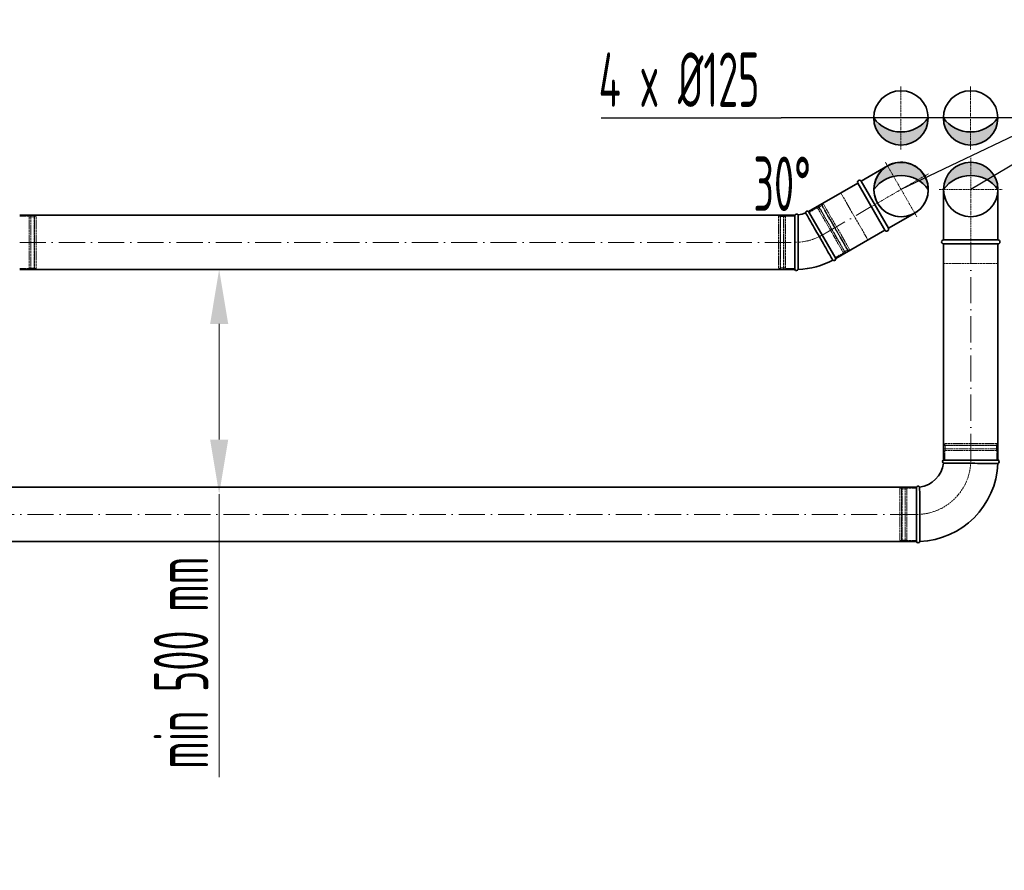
# Model space of a CAD drawing. Header units: millimetres. Extents: x 8221 to 89444, y -105166 to -5578.
# Tile 24 of 118: x 29785 to 32047, y -70917 to -68963. Entities that reach past the tile are written whole.
import ezdxf

# ---------------------------------------------------------------- set-up
doc = ezdxf.new("R2010")
doc.units = ezdxf.units.MM
for name, pattern in [('ACAD_ISO02W100', [15, 12, -3]), ('ACAD_ISO10W100', [18, 12, -3, 0, -3]), ('phl_thick', [0])]:
    doc.linetypes.add(name, pattern=pattern)
for name, color, linetype, lineweight in [('UT_KOTY - DIMENZE', 7, 'Continuous', 5), ('VZT_01 SUP (PŘÍVOD) - OBRYS', 5, 'Continuous', 35), ('VZT_02 SUP (PŘÍVOD) - OSA', 5, 'ACAD_ISO10W100', 5), ('VZT_05 ETA (ODVOD) - OBRYS', 6, 'Continuous', 35), ('VZT_06 ETA (ODVOD) - OSA', 6, 'ACAD_ISO10W100', 5), ('VZT_60_KOTY - DIMENZE', 7, 'Continuous', 5)]:
    doc.layers.add(name, color=color, linetype=linetype, lineweight=lineweight)
doc.layers.add('VZT_03 SUP (PŘÍVOD) - NETISK', color=8, linetype='ACAD_ISO02W100', lineweight=5, plot=False)
doc.layers.add('VZT_07 ETA (ODVOD) - NETISK', color=8, linetype='ACAD_ISO02W100', lineweight=5, plot=False)
doc.styles.add('EVORA_125', font='isocp.shx', dxfattribs={"width": 0.6, "height": 125})
doc.styles.add('ISOCP 2.5', font='isocp.shx', dxfattribs={"width": 0.6, "height": 2.5})

msp = doc.modelspace()

# ---------------------------------------------------------------- hatches: boundary and pattern name
at = {"layer": 'VZT_01 SUP (PŘÍVOD) - OBRYS'}
h = msp.add_hatch(color=256, dxfattribs=at)
h.dxf.hatch_style = 1
h.paths.add_polyline_path([(31747, -69188.8, 0.242708), (31809.5, -69221.1), (31809.5, -69251.3, -0.414214)])
h.paths.add_polyline_path([(31809.5, -69251.3), (31809.5, -69221.1, 0.242708), (31872, -69188.8, -0.414214)])
h = msp.add_hatch(color=256, dxfattribs=at)
h.dxf.hatch_style = 1
h.paths.add_polyline_path([(31872.3, -69353.4, 0.242708), (31809.8, -69321.2), (31809.8, -69290.9, -0.414214)])
h.paths.add_polyline_path([(31809.8, -69290.9), (31809.8, -69321.2, 0.242708), (31747.3, -69353.4, -0.414214)])
at = {"layer": 'VZT_05 ETA (ODVOD) - OBRYS'}
h = msp.add_hatch(color=256, dxfattribs=at)
h.dxf.hatch_style = 1
h.paths.add_polyline_path([(31907, -69188.8, 0.242708), (31969.5, -69221.1), (31969.5, -69251.3, -0.414214)])
h.paths.add_polyline_path([(31969.5, -69251.3), (31969.5, -69221.1, 0.242708), (32032, -69188.8, -0.414214)])
h = msp.add_hatch(color=256, dxfattribs=at)
h.dxf.hatch_style = 1
h.paths.add_polyline_path([(31907.3, -69353.2, -0.242708), (31969.8, -69321), (31969.8, -69290.7, 0.414214)])
h.paths.add_polyline_path([(31969.8, -69290.7), (31969.8, -69321, -0.242708), (32032.3, -69353.2, 0.414214)])

# ---------------------------------------------------------------- linework, layer by layer
for centre in [(31809.5, -69188.8), (31809.5, -69188.8), (31969.5, -69188.8), (31809.8, -69353.2), (31809.8, -69353.4), (31809.8, -69353.4)]:
    msp.add_circle(centre, 62.5)
at = {"layer": 'UT_KOTY - DIMENZE'}
for p, q in [((30243.3, -69662.2), (30243.3, -69927.8)), ((30243.3, -70052.8), (30243.3, -70703.1))]:
    msp.add_line(p, q, dxfattribs=at)
for points in [[(30222.5, -69662.2), (30264.2, -69662.2), (30243.3, -69537.2)], [(30222.5, -69927.8), (30264.2, -69927.8), (30243.3, -70052.8)]]:
    msp.add_solid(points, dxfattribs=at)
at = {"layer": 'VZT_01 SUP (PŘÍVOD) - OBRYS'}
for p, q in [((31566, -69412.1), (31566, -69537.1)), ((31659.7, -69512), (31597.2, -69403.8))]:
    msp.add_line(p, q, dxfattribs=at)
for points in [[(31718, -69334.1), (31778.6, -69299.1)], [(31710.2, -69338.6), (31597.2, -69403.8)], [(31772.7, -69446.8), (31710.2, -69338.6)], [(31780.5, -69442.3), (31718, -69334.1)], [(31566, -69412.2), (29785.1, -69412.2)], [(31780.5, -69442.3), (31841.1, -69407.3)], [(31772.7, -69446.8), (31659.7, -69512)], [(31566, -69537.2), (29785.1, -69537.2)]]:
    msp.add_lwpolyline(points, dxfattribs=at)
for centre in [(31809.5, -69188.8), (31809.5, -69188.8), (31809.8, -69353.2), (31809.8, -69353.4), (31809.8, -69353.4)]:
    msp.add_circle(centre, 62.5, dxfattribs=at)
for centre, radius, start, end in [((31809.5, -69144.4), 76.7, 215.4307, 324.5693), ((31809.8, -69353.2), 62.5, 120, 300), ((31809.8, -69353.2), 62.5, 300, 120), ((31809.8, -69397.9), 76.7, 35.4307, 144.5693), ((31714.1, -69336.3), 4.5, 30, 210), ((31569.8, -69413.8), 4.17, 30.2981, 156.5322), ((31566, -69349.6), 62.5, 276.8302, 293.1698), ((31594.8, -69407.1), 4.17, 53.4678, 179.7019), ((31776.6, -69444.6), 4.5, 210, 30), ((31566, -69349.6), 187.5, 272.3607, 297.6393), ((31655.6, -69512.5), 4.17, 231.1072, 6.5322), ((31569.8, -69535.5), 4.17, 203.4678, 338.8928)]:
    msp.add_arc(centre, radius, start, end, dxfattribs=at)
for points, knots in [([(31573.4, -69411.7), (31573.4, -69411.7), (31573.4, -69413.1), (31573.5, -69418.7), (31573.5, -69423), (31573.5, -69434.1), (31573.6, -69440.8), (31573.6, -69455.7), (31573.6, -69463.7), (31573.7, -69480), (31573.7, -69488.2), (31573.7, -69503.5), (31573.7, -69510.6), (31573.7, -69522.6), (31573.7, -69527.5), (31573.7, -69533), (31573.7, -69534.5), (31573.7, -69536.5), (31573.7, -69537), (31573.7, -69537)], [197.169832, 197.169832, 197.169832, 197.169832, 219.953018, 219.953018, 244.236959, 244.236959, 268.720867, 268.720867, 293.267785, 293.267785, 317.778333, 317.778333, 342.238473, 342.238473, 366.661909, 366.661909, 380.474614, 380.474614, 394.287036, 394.287036, 394.287036, 394.287036]), ([(31653, -69515.7), (31653, -69515.7), (31652.2, -69514.4), (31649.1, -69509), (31646.8, -69505.1), (31641.1, -69495.2), (31637.7, -69489.3), (31630.3, -69476.3), (31626.2, -69469.3), (31618.1, -69455.2), (31614.1, -69448.2), (31606.5, -69435), (31603, -69428.9), (31597.2, -69418.7), (31594.8, -69414.6), (31591.6, -69408.8), (31590.7, -69407.3), (31590.6, -69407.1), (31590.6, -69407.1), (31590.6, -69407.1)], [0, 0, 0, 0, 24.396142, 24.396142, 48.799904, 48.799904, 73.223471, 73.223471, 97.679293, 97.679293, 122.177651, 122.177651, 146.719707, 146.719707, 171.27206, 171.27206, 195.711875, 195.711875, 197.169845, 197.169845, 197.169845, 197.169845])]:
    msp.add_open_spline(points, degree=3, knots=knots, dxfattribs=at)
at = {"layer": 'VZT_02 SUP (PŘÍVOD) - OSA', "ltscale": 0.3}
for p, q in [((31809.5, -69116.3), (31809.5, -69188.8)), ((31809.5, -69188.8), (31737, -69188.8)), ((31809.5, -69188.8), (31882, -69188.8)), ((31809.5, -69261.3), (31809.5, -69188.8))]:
    msp.add_line(p, q, dxfattribs=at)
for points in [[(31809.8, -69353.2), (31773.6, -69290.4)], [(31872.6, -69317), (31809.8, -69353.2)], [(31809.8, -69353.2), (31741.4, -69392.7)], [(31846.1, -69416), (31809.8, -69353.2)]]:
    msp.add_lwpolyline(points, dxfattribs=at)
at = {"layer": 'VZT_02 SUP (PŘÍVOD) - OSA', "ltscale": 5}
for points in [[(31628.5, -69457.9), (31741.4, -69392.7)], [(29785.1, -69474.7), (31566, -69474.7)]]:
    msp.add_lwpolyline(points, dxfattribs=at)
at = {"layer": 'VZT_02 SUP (PŘÍVOD) - OSA', "ltscale": 0.3}
msp.add_lwpolyline([(31566, -69474.6), (31566, -69474.6, 0.131652), (31628.5, -69457.9, 0.131652)], format="xyb", dxfattribs=at)
at = {"layer": 'VZT_03 SUP (PŘÍVOD) - NETISK', "ltscale": 0.4}
for p, q in [((31626.6, -69388.6), (31627, -69388.3)), ((31687.6, -69494.2), (31626.6, -69388.6)), ((31688, -69494), (31627, -69388.3)), ((31627.9, -69388.9), (31631.4, -69386.9)), ((31687.9, -69492.9), (31627.9, -69388.9)), ((31628, -69390.1), (31628.4, -69389.8)), ((31691.4, -69490.9), (31631.4, -69386.9)), ((31598.5, -69405.9), (31617.5, -69394.9)), ((31677.5, -69498.9), (31617.5, -69394.9)), ((31618, -69395.8), (31621.1, -69394.1)), ((31620.1, -69392.3), (31620.5, -69392.1)), ((31681.1, -69498), (31620.1, -69392.3)), ((31681.5, -69497.7), (31620.5, -69392.1)), ((31621.5, -69393.8), (31627.6, -69390.3)), ((29807.1, -69414.7), (29785.1, -69414.7)), ((29807.1, -69534.7), (29807.1, -69414.7)), ((29810.6, -69415.7), (29807.1, -69415.7)), ((29810.6, -69535.7), (29810.6, -69413.7)), ((29811.1, -69413.7), (29810.6, -69413.7)), ((29811.1, -69535.7), (29811.1, -69413.7)), ((29818.1, -69415.7), (29811.1, -69415.7)), ((29818.1, -69535.7), (29818.1, -69413.7)), ((29818.6, -69413.7), (29818.1, -69413.7)), ((29818.6, -69535.7), (29818.6, -69413.7)), ((29819.1, -69415.7), (29818.6, -69415.7)), ((29819.1, -69534.7), (29819.1, -69414.7)), ((29823.1, -69414.7), (29819.1, -69414.7)), ((29823.1, -69534.7), (29823.1, -69414.7)), ((31528, -69414.6), (31528, -69534.6)), ((31532, -69414.6), (31528, -69414.6)), ((31532, -69414.6), (31532, -69534.6)), ((31532.5, -69415.6), (31532, -69415.6)), ((31532.5, -69413.6), (31532.5, -69535.6)), ((31533, -69413.6), (31532.5, -69413.6)), ((31533, -69413.6), (31533, -69535.6)), ((31540, -69415.6), (31533, -69415.6)), ((31540, -69413.6), (31540, -69535.6)), ((31540.5, -69413.6), (31540, -69413.6)), ((31540.5, -69413.6), (31540.5, -69535.6)), ((31544, -69415.6), (31540.5, -69415.6)), ((31544, -69414.6), (31544, -69534.6)), ((31566, -69414.6), (31544, -69414.6)), ((31658.5, -69509.9), (31677.5, -69498.9)), ((31677, -69498), (31680.1, -69496.2)), ((31680.5, -69496), (31686.6, -69492.5)), ((31681.1, -69498), (31681.5, -69497.7)), ((31687, -69492.2), (31687.4, -69492)), ((31687.6, -69494.2), (31688, -69494)), ((31687.9, -69492.9), (31691.4, -69490.9)), ((29807.1, -69534.7), (29785.1, -69534.7)), ((29810.6, -69533.7), (29807.1, -69533.7)), ((29811.1, -69535.7), (29810.6, -69535.7)), ((29818.1, -69533.7), (29811.1, -69533.7)), ((29818.6, -69535.7), (29818.1, -69535.7)), ((29819.1, -69533.7), (29818.6, -69533.7)), ((29823.1, -69534.7), (29819.1, -69534.7)), ((31532, -69534.6), (31528, -69534.6)), ((31532.5, -69533.6), (31532, -69533.6)), ((31533, -69535.6), (31532.5, -69535.6)), ((31540, -69533.6), (31533, -69533.6)), ((31540.5, -69535.6), (31540, -69535.6)), ((31544, -69533.6), (31540.5, -69533.6)), ((31566, -69534.6), (31544, -69534.6))]:
    msp.add_line(p, q, dxfattribs=at)
msp.add_lwpolyline([(31772.7, -69446.8), (31733.7, -69469.3), (31671.2, -69361.1), (31710.2, -69338.6)], dxfattribs=at)
at = {"layer": 'VZT_05 ETA (ODVOD) - OBRYS'}
for p, q in [((32032.4, -69974.7), (31907.4, -69974.7)), ((31844.9, -70037.2), (31844.9, -70162.2))]:
    msp.add_line(p, q, dxfattribs=at)
for points in [[(31907.3, -69469.2), (31907.3, -69353.2)], [(32032.3, -69469.2), (32032.3, -69353.2)], [(31907.3, -69469.2), (32032.3, -69469.2)], [(31907.3, -69477.7), (31907.3, -69974.7)], [(31907.3, -69478.2), (32032.3, -69478.2)], [(32032.3, -69477.7), (32032.3, -69974.7)], [(29717, -70037.2), (31844.9, -70037.2)], [(29717, -70162.2), (31844.9, -70162.2)]]:
    msp.add_lwpolyline(points, dxfattribs=at)
for centre in [(31969.5, -69188.8), (31969.8, -69353.2)]:
    msp.add_circle(centre, 62.5, dxfattribs=at)
for centre, radius, start, end in [((31969.5, -69144.4), 76.7, 215.4307, 324.5693), ((31969.8, -69397.7), 76.7, 35.4307, 144.5693), ((31907.3, -69473.7), 4.5, 90, 270), ((32032.3, -69473.7), 4.5, 270, 90), ((31909.1, -69978.5), 4.17, 113.4678, 239.7019), ((32030.8, -69978.5), 4.17, 291.1072, 66.5322), ((31844.9, -69974.7), 62.5, 276.8302, 353.1698), ((31844.9, -69974.7), 187.5, 272.3607, 357.6393), ((31848.8, -70038.8), 4.17, 30.2981, 156.5322), ((31848.8, -70160.5), 4.17, 203.4678, 338.8928)]:
    msp.add_arc(centre, radius, start, end, dxfattribs=at)
for points, knots in [([(31907, -69982.1), (31907, -69982.1), (31907.1, -69982.1), (31907.4, -69982.1), (31907.7, -69982.1), (31908.8, -69982.1), (31909.5, -69982.1), (31912.7, -69982.1), (31915.8, -69982.2), (31924.8, -69982.2), (31930.9, -69982.2), (31945, -69982.3), (31952.9, -69982.3), (31969.1, -69982.3), (31977.3, -69982.3), (31993.2, -69982.4), (32000.6, -69982.4), (32013.8, -69982.4), (32019.4, -69982.4), (32026.4, -69982.4), (32028.5, -69982.4), (32031.5, -69982.4), (32032.3, -69982.4), (32032.3, -69982.4)], [197.067977, 197.067977, 197.067977, 197.067977, 201.792196, 201.792196, 209.190204, 209.190204, 218.040239, 218.040239, 237.760854, 237.760854, 262.206108, 262.206108, 286.831239, 286.831239, 311.323072, 311.323072, 335.946087, 335.946087, 360.704397, 360.704397, 377.088273, 377.088273, 394.105327, 394.105327, 394.105327, 394.105327]), ([(31852.4, -70036.7), (31852.4, -70036.7), (31852.4, -70038.3), (31852.4, -70044.4), (31852.5, -70048.9), (31852.5, -70060.3), (31852.5, -70067.1), (31852.6, -70082.1), (31852.6, -70090.2), (31852.6, -70106.5), (31852.6, -70114.7), (31852.6, -70129.9), (31852.7, -70136.8), (31852.7, -70148.6), (31852.7, -70153.3), (31852.7, -70159.9), (31852.7, -70161.7), (31852.7, -70162), (31852.7, -70162), (31852.7, -70162)], [0, 0, 0, 0, 24.235852, 24.235852, 48.531845, 48.531845, 73.024415, 73.024415, 97.570898, 97.570898, 122.078339, 122.078339, 146.53579, 146.53579, 170.957495, 170.957495, 195.359468, 195.359468, 197.168246, 197.168246, 197.168246, 197.168246])]:
    msp.add_open_spline(points, degree=3, knots=knots, dxfattribs=at)
at = {"layer": 'VZT_06 ETA (ODVOD) - OSA', "ltscale": 0.3}
for p, q in [((31969.5, -69116.3), (31969.5, -69188.8)), ((31897, -69188.8), (31969.5, -69188.8)), ((31969.5, -69188.8), (32042, -69188.8)), ((31969.5, -69261.3), (31969.5, -69188.8))]:
    msp.add_line(p, q, dxfattribs=at)
for points in [[(31969.8, -69280.7), (31969.8, -69353.2)], [(31897.3, -69353.2), (31969.8, -69353.2)], [(31969.8, -69353.2), (31969.8, -69478.2)], [(31969.8, -69353.2), (32042.3, -69353.2)]]:
    msp.add_lwpolyline(points, dxfattribs=at)
at = {"layer": 'VZT_06 ETA (ODVOD) - OSA', "ltscale": 5}
for points in [[(31969.8, -69974.7), (31969.8, -69477.7)], [(31844.9, -70099.7), (29717, -70099.7)]]:
    msp.add_lwpolyline(points, dxfattribs=at)
at = {"layer": 'VZT_06 ETA (ODVOD) - OSA', "ltscale": 0.3}
msp.add_lwpolyline([(31844.9, -70099.7), (31844.9, -70099.7, 0.414214), (31969.9, -69974.7), (31969.9, -69974.7)], format="xyb", dxfattribs=at)
at = {"layer": 'VZT_07 ETA (ODVOD) - NETISK', "ltscale": 0.4}
for p, q in [((32030.9, -69941.2), (31908.9, -69941.2)), ((31908.9, -69941.7), (31908.9, -69941.2)), ((32030.9, -69941.7), (31908.9, -69941.7)), ((32030.9, -69948.7), (31908.9, -69948.7)), ((31908.9, -69949.2), (31908.9, -69948.7)), ((32030.9, -69949.2), (31908.9, -69949.2)), ((32029.9, -69936.7), (31909.9, -69936.7)), ((31909.9, -69940.7), (31909.9, -69936.7)), ((32029.9, -69940.7), (31909.9, -69940.7)), ((32029.9, -69952.7), (31909.9, -69952.7)), ((31909.9, -69974.7), (31909.9, -69952.7)), ((31910.9, -69941.2), (31910.9, -69940.7)), ((31910.9, -69948.7), (31910.9, -69941.7)), ((31910.9, -69952.7), (31910.9, -69949.2)), ((32028.9, -69941.2), (32028.9, -69940.7)), ((32028.9, -69948.7), (32028.9, -69941.7)), ((32028.9, -69952.7), (32028.9, -69949.2)), ((32029.9, -69940.7), (32029.9, -69936.7)), ((32029.9, -69974.7), (32029.9, -69952.7)), ((32030.9, -69941.7), (32030.9, -69941.2)), ((32030.9, -69949.2), (32030.9, -69948.7)), ((31806.9, -70039.7), (31806.9, -70159.7)), ((31810.9, -70039.7), (31806.9, -70039.7)), ((31810.9, -70039.7), (31810.9, -70159.7)), ((31811.4, -70040.7), (31810.9, -70040.7)), ((31811.4, -70038.7), (31811.4, -70160.7)), ((31811.9, -70038.7), (31811.4, -70038.7)), ((31811.9, -70038.7), (31811.9, -70160.7)), ((31818.9, -70040.7), (31811.9, -70040.7)), ((31818.9, -70038.7), (31818.9, -70160.7)), ((31819.4, -70038.7), (31818.9, -70038.7)), ((31819.4, -70038.7), (31819.4, -70160.7)), ((31822.9, -70040.7), (31819.4, -70040.7)), ((31822.9, -70039.7), (31822.9, -70159.7)), ((31844.9, -70039.7), (31822.9, -70039.7)), ((31811.4, -70158.7), (31810.9, -70158.7)), ((31818.9, -70158.7), (31811.9, -70158.7)), ((31822.9, -70158.7), (31819.4, -70158.7)), ((31810.9, -70159.7), (31806.9, -70159.7)), ((31811.9, -70160.7), (31811.4, -70160.7)), ((31819.4, -70160.7), (31818.9, -70160.7)), ((31844.9, -70159.7), (31822.9, -70159.7))]:
    msp.add_line(p, q, dxfattribs=at)
msp.add_lwpolyline([(31907.3, -69478.2), (31907.3, -69523.2), (32032.3, -69523.2), (32032.3, -69478.2)], dxfattribs=at)
at = {"layer": 'VZT_60_KOTY - DIMENZE', "linetype": 'ByBlock', "lineweight": -2}
msp.add_line((31584.4, -69188.5), (31534.4, -69188.5), dxfattribs=at)
for points in [[(31809.8, -69352.6), (32626, -68963.2)], [(31969.8, -69352.6), (32626, -68963.2)], [(31121.2, -69188.5), (31534.4, -69188.5)], [(31687.1, -69188.8), (31584.4, -69188.5)], [(32283.9, -69188.8), (31584.4, -69188.5)]]:
    msp.add_lwpolyline(points, dxfattribs=at)

# ---------------------------------------------------------------- texts
at = {"layer": 'UT_KOTY - DIMENZE', "insert": (30155.8, -70440.5), "char_height": 125, "attachment_point": 5, "rotation": 90, "style": 'ISOCP 2.5'}
msp.add_mtext('min 500 mm', dxfattribs=at)
at = {"layer": 'VZT_60_KOTY - DIMENZE', "style": 'EVORA_125', "width": 0.6}
msp.add_text('30°', height=125, dxfattribs=at).set_placement((31470.5, -69402.7))
at = {"layer": 'VZT_60_KOTY - DIMENZE', "linetype": 'phl_thick', "insert": (31484.4, -69038.5), "char_height": 125, "attachment_point": 3, "style": 'EVORA_125'}
msp.add_mtext('4 x %%C125', dxfattribs=at)

doc.saveas('drawing.dxf')
